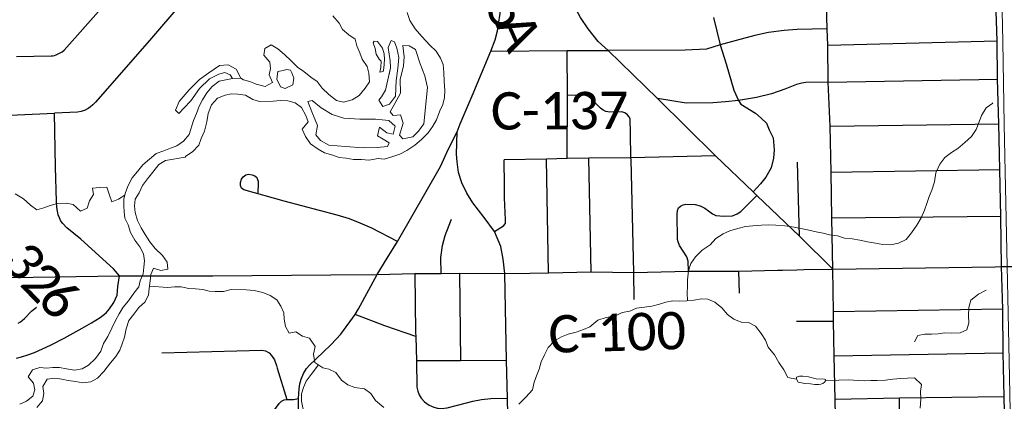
# Model space of a CAD drawing. Header units: feet. Extents: x 14.58 to 21.38, y 7.74 to 14.55.
# Tile 12 of 73: x 15.79 to 17.28, y 10.47 to 11.05. Entities that reach past the tile are written whole.
import ezdxf

# ---------------------------------------------------------------- set-up
doc = ezdxf.new("R2010")
doc.units = ezdxf.units.FT
doc.header["$LTSCALE"] = 20
doc.header["$MEASUREMENT"] = 0
doc.linetypes.add('rr2', pattern=[0])
for name, color, linetype, lineweight in [('GM_X_County_Road', 3, 'Continuous', 30), ('GM_X_County_Road_Text', 3, 'Continuous', 0), ('GM_X_Major_River', 5, 'Continuous', 13), ('GM_X_Minor_Lake', 5, 'Continuous', 0), ('GM_X_Minor_River', 5, 'Continuous', 0), ('GM_X_Rail_Line', 7, 'rr2', 13), ('GM_X_State_Route', 1, 'Continuous', 30)]:
    doc.layers.add(name, color=color, linetype=linetype, lineweight=lineweight)
doc.layers.add('GM_X_Township_Road', color=252, linetype='Continuous', lineweight=30, true_color=0x696969)
doc.layers.add('GM_X_Township_Road_Text', color=252, linetype='Continuous', lineweight=0, true_color=0x696969)
doc.styles.add('Slanted Normal (0.14) Font 31', font='dgn031.shx', dxfattribs={"height": 0.14})

msp = doc.modelspace()

# ---------------------------------------------------------------- linework, layer by layer
at = {"layer": 'GM_X_County_Road'}
for p, q in [((16.3317, 10.6667), (16.3472, 10.6917)), ((16.2614, 10.6662), (16.3317, 10.6667)), ((16.3034, 10.6147), (16.3317, 10.6667)), ((16.9803, 10.6742), (17.024, 10.675)), ((17.024, 10.675), (17.2706, 10.6785))]:
    msp.add_line(p, q, dxfattribs=at)
at = {"layer": 'GM_X_County_Road', "flags": 128}
for points in [[(16.5048, 11.006), (16.5113, 11.0233), (16.5149, 11.0366), (16.5165, 11.0468), (16.5186, 11.063), (16.5191, 11.0837), (16.5184, 11.1429), (16.5178, 11.1718), (16.5179, 11.1894)], [(17.2805, 10.6787), (17.2792, 10.755), (17.2779, 10.826), (17.2762, 10.8953), (17.2745, 10.9636), (17.2737, 11.0215), (17.272, 11.0812), (17.271, 11.1396), (17.2707, 11.1639)], [(16.4536, 10.8834), (16.4581, 10.8955), (16.4765, 10.9379), (16.5048, 11.006)], [(16.5048, 11.006), (16.6206, 11.0067), (16.6828, 11.007)], [(15.4976, 10.9189), (15.506, 10.9146), (15.5109, 10.9132), (15.5164, 10.9124), (15.5455, 10.9093), (15.5697, 10.9067), (15.5829, 10.9052), (15.5934, 10.9044), (15.6063, 10.9038), (15.6261, 10.904), (15.7854, 10.9092), (15.8418, 10.9116)], [(15.9404, 10.6646), (15.9316, 10.6752), (15.8815, 10.7202), (15.8606, 10.7375), (15.8542, 10.7442), (15.8515, 10.7478), (15.8491, 10.7527), (15.8475, 10.7574), (15.8461, 10.763), (15.8452, 10.7685), (15.8448, 10.7777), (15.8434, 10.8303), (15.8418, 10.9116)], [(16.3472, 10.6917), (16.3627, 10.7167), (16.4279, 10.8308), (16.4404, 10.8575), (16.4536, 10.8834)], [(16.526, 10.6682), (16.5235, 10.6899), (16.5197, 10.709), (16.5103, 10.7318), (16.4944, 10.7535), (16.4774, 10.7757), (16.468, 10.7903), (16.4608, 10.8057), (16.4554, 10.8216), (16.4536, 10.838), (16.4523, 10.8494), (16.4536, 10.8834)], [(15.1686, 10.6565), (15.4896, 10.6592), (15.7381, 10.6619), (15.7763, 10.662), (15.9404, 10.6646), (16.0825, 10.6648), (16.2614, 10.6662)], [(16.3317, 10.6667), (16.3891, 10.668), (16.4292, 10.6684), (16.457, 10.6689), (16.526, 10.6682), (16.5637, 10.6687)], [(16.5439, 9.7737), (16.5419, 9.8631), (16.5405, 9.9394), (16.5394, 10.0102), (16.5366, 10.1157), (16.5358, 10.1912), (16.5338, 10.2978), (16.5331, 10.3269), (16.5298, 10.4787), (16.5286, 10.5362), (16.526, 10.6682)], [(16.5637, 10.6687), (16.592, 10.6691), (16.657, 10.6705), (16.7218, 10.6698), (16.8051, 10.6715), (16.8814, 10.6716), (16.9401, 10.6732), (16.9477, 10.6734)], [(16.9477, 10.6734), (16.9693, 10.674), (16.9803, 10.6742)], [(17.2706, 10.6785), (17.2805, 10.6787), (17.2976, 10.6789), (17.3368, 10.6796)], [(17.2883, 10.2955), (17.2845, 10.4809), (17.2831, 10.5477), (17.2822, 10.6138), (17.2805, 10.6787)], [(16.2614, 10.5596), (16.2621, 10.5602), (16.2767, 10.576), (16.2986, 10.6061), (16.3034, 10.6147)], [(16.2131, 10.4376), (16.2123, 10.4784), (16.2133, 10.4929), (16.2145, 10.5005), (16.2165, 10.5079), (16.2201, 10.5164), (16.2247, 10.5237), (16.2291, 10.5291), (16.2497, 10.5488), (16.2614, 10.5596)]]:
    msp.add_lwpolyline(points, dxfattribs=at)
at = {"layer": 'GM_X_Major_River'}
msp.add_line((16.0102, 10.8397), (16.0401, 10.8451), dxfattribs=at)
at = {"layer": 'GM_X_Major_River', "flags": 128}
for points in [[(16.0401, 10.8451), (16.0412, 10.8462), (16.0513, 10.8528), (16.061, 10.8632), (16.0647, 10.8731), (16.0694, 10.8846), (16.0734, 10.8983), (16.0754, 10.9112), (16.0802, 10.9242), (16.0891, 10.9346), (16.1008, 10.9389), (16.1106, 10.941), (16.1201, 10.9404), (16.1318, 10.939), (16.1429, 10.9327), (16.1532, 10.9294), (16.1737, 10.9297), (16.185, 10.931), (16.196, 10.9304), (16.2074, 10.9272), (16.217, 10.9201), (16.2236, 10.9084), (16.2272, 10.8986), (16.2179, 10.8874), (16.223, 10.8761), (16.2307, 10.8652), (16.2422, 10.857), (16.2521, 10.8515), (16.2647, 10.8479), (16.2742, 10.8446), (16.2849, 10.8432), (16.2959, 10.8415), (16.308, 10.8413), (16.3194, 10.8403), (16.3334, 10.8428), (16.3428, 10.8418), (16.3526, 10.8449), (16.3662, 10.8493), (16.3771, 10.8552), (16.3891, 10.8633), (16.3992, 10.8718), (16.4093, 10.8818), (16.4163, 10.8922), (16.4222, 10.9017), (16.4273, 10.9151), (16.4317, 10.925), (16.4342, 10.9357), (16.4348, 10.9463), (16.4339, 10.96), (16.4333, 10.9737), (16.432, 10.9854), (16.428, 10.9952), (16.4218, 11.0061), (16.4118, 11.0151), (16.3999, 11.0282), (16.3894, 11.0399), (16.3817, 11.0527), (16.3777, 11.0648)], [(16.2645, 11.0594), (16.2741, 11.0485), (16.2792, 11.0387), (16.2888, 11.0308), (16.2984, 11.0241), (16.3012, 11.0139), (16.3055, 11.0034), (16.3091, 10.9935), (16.3168, 10.9826), (16.3193, 10.9724), (16.3202, 10.9595), (16.3139, 10.9496), (16.3046, 10.9384), (16.2937, 10.9322), (16.2809, 10.9286), (16.2703, 10.9311), (16.2587, 10.94), (16.2484, 10.9498), (16.2406, 10.9599), (16.2311, 10.9662), (16.2203, 10.9748), (16.2108, 10.9815), (16.2015, 10.9913), (16.1911, 11.0006), (16.1812, 11.0096), (16.1708, 11.0155), (16.1611, 11.01), (16.1597, 10.9998), (16.169, 10.9893)], [(16.3379, 10.9909), (16.3373, 10.9818), (16.3359, 10.9738), (16.3412, 10.975), (16.3422, 10.9803), (16.3432, 10.9933), (16.3427, 11.0016), (16.3399, 11.0103), (16.3322, 11.0208), (16.3272, 11.0211), (16.3257, 11.0185), (16.3289, 11.0101), (16.3306, 11.0014), (16.3348, 10.9939)], [(16.3447, 10.9466), (16.3387, 10.9366), (16.3347, 10.9313), (16.3405, 10.9218), (16.3507, 10.9254), (16.3596, 10.9373), (16.3607, 10.9612), (16.3635, 10.9795), (16.3647, 10.9962), (16.3619, 11.0106), (16.3583, 11.0201), (16.3534, 11.0219), (16.3486, 11.0116), (16.3515, 10.9911), (16.3521, 10.9805), (16.3501, 10.9712)], [(16.3447, 10.9466), (16.3387, 10.9366), (16.3347, 10.9313), (16.3405, 10.9218), (16.3507, 10.9254), (16.3596, 10.9373), (16.3607, 10.9612), (16.3635, 10.9795), (16.3647, 10.9962), (16.3619, 11.0106), (16.3583, 11.0201), (16.3534, 11.0219), (16.3486, 11.0116), (16.3515, 10.9911), (16.3521, 10.9805), (16.35, 10.9706)], [(16.4082, 10.9509), (16.4042, 10.9683), (16.3971, 10.9864), (16.3903, 11.0084), (16.3804, 11.0139), (16.3709, 11.0145), (16.373, 10.9975), (16.3717, 10.9834), (16.3668, 10.9628), (16.3674, 10.9423), (16.359, 10.9263), (16.3516, 10.9136), (16.3562, 10.9084), (16.3676, 10.9093), (16.3716, 10.8965), (16.3661, 10.8785), (16.3708, 10.8725), (16.3859, 10.8758), (16.3949, 10.8843), (16.4026, 10.8954)], [(16.1246, 10.9647), (16.1176, 10.9783), (16.1058, 10.9853), (16.0925, 10.984), (16.0764, 10.9732), (16.0618, 10.9627), (16.0461, 10.9469), (16.0312, 10.9296), (16.0257, 10.9162), (16.0304, 10.9114), (16.0382, 10.9191), (16.049, 10.9302), (16.062, 10.949), (16.0773, 10.9637), (16.0912, 10.9711), (16.1006, 10.9735), (16.1086, 10.9698), (16.1121, 10.9642)], [(16.169, 10.9893), (16.1699, 10.9794), (16.1677, 10.9699), (16.1729, 10.9582), (16.1616, 10.9523), (16.1483, 10.9556), (16.1383, 10.96), (16.1288, 10.9625), (16.1246, 10.9647)], [(16.3348, 10.9939), (16.3379, 10.9909)], [(16.1121, 10.9642), (16.1246, 10.9647)], [(16.1889, 10.9766), (16.1809, 10.975), (16.1796, 10.9636), (16.1851, 10.9519), (16.1923, 10.949), (16.2036, 10.9548), (16.2053, 10.9651), (16.2022, 10.973)], [(16.2022, 10.973), (16.2001, 10.9769), (16.1943, 10.9782), (16.1889, 10.9766)], [(16.3501, 10.9712), (16.3447, 10.9466)], [(16.1121, 10.9642), (16.0921, 10.9601), (16.0813, 10.9523), (16.0731, 10.9427), (16.0664, 10.932), (16.0616, 10.9224), (16.0573, 10.9114), (16.0529, 10.9007), (16.0464, 10.8793), (16.0378, 10.8693), (16.0277, 10.862), (16.0179, 10.8584), (16.0077, 10.8545), (15.996, 10.8505), (15.986, 10.8416), (15.9759, 10.8331), (15.9677, 10.8231), (15.9599, 10.8135), (15.9536, 10.8017), (15.9496, 10.791), (15.9471, 10.7815), (15.9469, 10.7712), (15.9474, 10.7617), (15.9487, 10.7522), (15.9534, 10.7421), (15.9573, 10.7307), (15.9636, 10.7187), (15.9713, 10.7085), (15.9771, 10.6983), (15.9785, 10.6874), (15.9775, 10.6778), (15.9765, 10.6676), (15.9721, 10.6573), (15.9696, 10.6477), (15.9622, 10.6381), (15.954, 10.6266), (15.9462, 10.617), (15.9399, 10.6071), (15.9344, 10.5967), (15.9289, 10.5853), (15.9226, 10.5726), (15.9163, 10.5619), (15.912, 10.5501), (15.9038, 10.539), (15.8933, 10.5289), (15.8836, 10.5235), (15.8722, 10.5214), (15.8601, 10.5232), (15.8491, 10.5253), (15.8392, 10.5255), (15.8294, 10.5246), (15.8195, 10.5252), (15.8082, 10.522), (15.8015, 10.5113), (15.81, 10.5016), (15.8117, 10.4917), (15.8088, 10.4818), (15.7991, 10.4744), (15.7893, 10.4697)], [(16.4026, 10.8954), (16.4082, 10.9509)], [(16.2388, 10.879), (16.2458, 10.87), (16.2584, 10.863), (16.2838, 10.861), (16.3104, 10.8591), (16.332, 10.8594), (16.3478, 10.8612), (16.3504, 10.8669), (16.3409, 10.8721), (16.3324, 10.8773), (16.3353, 10.8906), (16.3468, 10.8817), (16.3563, 10.8799), (16.3591, 10.8921), (16.3495, 10.9007), (16.3294, 10.9027), (16.3055, 10.9024), (16.2813, 10.9043), (16.2634, 10.9097), (16.2469, 10.9198), (16.2331, 10.931), (16.2267, 10.9293), (16.2326, 10.9135), (16.2413, 10.8931)], [(16.2413, 10.8931), (16.2388, 10.879)], [(15.8151, 10.4648), (15.8237, 10.4748), (15.8254, 10.4858), (15.8241, 10.4968), (15.8308, 10.5075), (15.8421, 10.5092), (15.8527, 10.5079), (15.8626, 10.5057), (15.8736, 10.504), (15.885, 10.5019), (15.8968, 10.5039), (15.9069, 10.5094), (15.9166, 10.5194), (15.9266, 10.5325), (15.9348, 10.5421), (15.9411, 10.552), (15.9444, 10.5616), (15.948, 10.5715), (15.9505, 10.5844), (15.9548, 10.597), (15.9623, 10.6066), (15.9697, 10.6166), (15.9794, 10.6251), (15.9845, 10.6358), (15.9855, 10.6453), (15.9869, 10.6571), (15.9879, 10.6666), (15.9923, 10.6762), (16.0033, 10.6725), (16.0139, 10.6749), (16.013, 10.6856), (16.0056, 10.6957), (15.9948, 10.7062), (15.9863, 10.7163), (15.9794, 10.7276), (15.9735, 10.7374), (15.968, 10.7487), (15.9645, 10.7608), (15.9632, 10.7711), (15.9645, 10.7809), (15.9701, 10.7905), (15.9756, 10.8016), (15.983, 10.812), (15.9912, 10.822), (16.0001, 10.8339), (16.0102, 10.8397)]]:
    msp.add_lwpolyline(points, dxfattribs=at)
at = {"layer": 'GM_X_Minor_Lake', "flags": 128}
for points in [[(17.0117, 10.5076), (16.9988, 10.5081), (16.9874, 10.511), (16.9786, 10.5124), (16.9733, 10.5123), (16.9688, 10.5108), (16.9692, 10.5077), (16.9716, 10.5032), (16.9815, 10.5011), (16.9902, 10.5008), (16.997, 10.4994), (17.0031, 10.4995)], [(17.0031, 10.4995), (17.0059, 10.5001), (17.0092, 10.5012), (17.0116, 10.5031), (17.013, 10.5053), (17.0128, 10.5071), (17.0117, 10.5076)]]:
    msp.add_lwpolyline(points, dxfattribs=at)
at = {"layer": 'GM_X_Minor_River', "flags": 128}
for points in [[(16.8034, 10.6269), (16.8028, 10.639), (16.8034, 10.6489), (16.8033, 10.6588), (16.805, 10.6721), (16.8086, 10.6832), (16.8156, 10.6935), (16.8257, 10.7035), (16.8377, 10.7117), (16.8463, 10.7213), (16.8575, 10.7283), (16.8677, 10.733), (16.8801, 10.7366), (16.8915, 10.7394), (16.9024, 10.7407), (16.9157, 10.7416), (16.9263, 10.7421), (16.9377, 10.7415), (16.9513, 10.7406), (16.9654, 10.7385), (16.9859, 10.7343), (16.9965, 10.7321), (17.0094, 10.7296), (17.0193, 10.7267), (17.0315, 10.7254), (17.0418, 10.7221), (17.0535, 10.7208), (17.0653, 10.7187), (17.0767, 10.7165), (17.0889, 10.7144), (17.0999, 10.7123), (17.1116, 10.7117), (17.1237, 10.7142), (17.1354, 10.7196), (17.1439, 10.73), (17.1517, 10.7415), (17.1584, 10.7526), (17.1635, 10.7645), (17.1671, 10.7744), (17.1707, 10.7851), (17.1744, 10.7946), (17.1784, 10.8076), (17.1808, 10.8209), (17.1867, 10.8343), (17.1945, 10.8446), (17.2046, 10.852), (17.2143, 10.8582), (17.2248, 10.8671), (17.2349, 10.8763), (17.2419, 10.8871), (17.2467, 10.8985), (17.2499, 10.9081), (17.2573, 10.9199), (17.2671, 10.9269), (17.2663, 10.9273)], [(15.9486, 10.7871), (15.9388, 10.781), (15.9286, 10.777), (15.9254, 10.7872), (15.9211, 10.7993), (15.9105, 10.7988), (15.8995, 10.7979), (15.9008, 10.788), (15.8949, 10.7784), (15.8912, 10.7674), (15.8811, 10.7631), (15.8703, 10.7732), (15.8593, 10.7749), (15.8464, 10.7743), (15.8351, 10.7715), (15.8253, 10.768), (15.8147, 10.7651), (15.8052, 10.7722), (15.7948, 10.7816), (15.7818, 10.789)], [(15.9859, 10.6489), (16.0139, 10.6469), (16.0241, 10.6478), (16.034, 10.6479), (16.0458, 10.6454), (16.056, 10.6448), (16.067, 10.6438), (16.0765, 10.6413), (16.086, 10.6407), (16.0985, 10.6408), (16.1102, 10.6437), (16.1329, 10.6432), (16.1451, 10.6423), (16.1584, 10.6394), (16.1694, 10.635), (16.1794, 10.6283), (16.1856, 10.6185), (16.1899, 10.6083), (16.1908, 10.5989), (16.1929, 10.5875), (16.1983, 10.5777), (16.2085, 10.5797), (16.2185, 10.5731), (16.2291, 10.5702), (16.2377, 10.5574), (16.2352, 10.5456), (16.2373, 10.5331), (16.2492, 10.5249), (16.2587, 10.5227), (16.2693, 10.518), (16.2779, 10.5063), (16.2874, 10.4989), (16.2981, 10.4948), (16.3129, 10.4928), (16.3225, 10.4861), (16.3295, 10.4752), (16.3418, 10.4647)], [(17.148, 10.5645), (17.1535, 10.5741), (17.1637, 10.5761), (17.1743, 10.5759), (17.1841, 10.5764), (17.1944, 10.5781), (17.2042, 10.5775), (17.2178, 10.578), (17.2276, 10.5827), (17.2309, 10.5934), (17.2303, 10.604), (17.2309, 10.6166), (17.2338, 10.6276), (17.2457, 10.6369), (17.257, 10.6427)], [(16.547, 10.4695), (16.5578, 10.4803), (16.5679, 10.4914), (16.5704, 10.5029), (16.574, 10.5128), (16.578, 10.5227), (16.5809, 10.5341), (16.586, 10.5449), (16.5916, 10.5559), (16.6012, 10.5659), (16.6118, 10.5718), (16.6223, 10.5761), (16.634, 10.5793), (16.6453, 10.5833), (16.6551, 10.5872), (16.6671, 10.5973), (16.6799, 10.6012), (16.6942, 10.6041), (16.704, 10.6088), (16.7157, 10.6112), (16.7259, 10.6155), (16.738, 10.6169), (16.749, 10.6185), (16.7607, 10.6214), (16.7705, 10.6245), (16.781, 10.6266), (16.7909, 10.626), (16.8026, 10.6269), (16.8129, 10.6278), (16.8249, 10.6295), (16.8344, 10.6292), (16.8451, 10.6248), (16.8558, 10.6159), (16.864, 10.6057), (16.8739, 10.5986), (16.885, 10.5942), (16.896, 10.594), (16.9067, 10.5881), (16.9155, 10.5772), (16.9217, 10.567), (16.9261, 10.5565), (16.9354, 10.5445), (16.9423, 10.5332), (16.9497, 10.5219), (16.9559, 10.5102), (16.9692, 10.5079)], [(16.2428, 10.5293), (16.2315, 10.5148), (16.2241, 10.5048), (16.2201, 10.4949), (16.2172, 10.4853), (16.217, 10.4743), (16.2211, 10.4546)], [(17.013, 10.5056), (17.0333, 10.506), (17.0473, 10.5065), (17.0716, 10.5054), (17.0818, 10.5059), (17.0913, 10.5056), (17.1041, 10.5062), (17.1151, 10.5075), (17.1276, 10.5088), (17.1374, 10.5093), (17.1484, 10.5095), (17.1588, 10.4994), (17.1574, 10.4891), (17.158, 10.4773), (17.1567, 10.4636)]]:
    msp.add_lwpolyline(points, dxfattribs=at)
at = {"layer": 'GM_X_Rail_Line', "ltscale": 3.78788e-07, "flags": 128}
msp.add_lwpolyline([(17.5903, 7.7517), (17.5848, 7.911), (17.581, 8.0225), (17.5758, 8.1726), (17.573, 8.2574), (17.5683, 8.4047), (17.5649, 8.4956), (17.5619, 8.592), (17.5591, 8.6753), (17.5581, 8.697), (17.5572, 8.7107), (17.5563, 8.7252), (17.5551, 8.7376), (17.5534, 8.7491), (17.5514, 8.762), (17.549, 8.7755), (17.5446, 8.7972), (17.535, 8.8368), (17.4888, 9.0407), (17.4722, 9.1125), (17.4579, 9.1755), (17.4089, 9.3888), (17.3862, 9.4897), (17.3655, 9.5784), (17.3409, 9.6871), (17.321, 9.7736), (17.3141, 9.8052), (17.3101, 9.8286), (17.3081, 9.8461), (17.3068, 9.8583), (17.3058, 9.8715), (17.3051, 9.8894), (17.297, 10.2858), (17.2916, 10.5599), (17.2847, 10.8944), (17.2823, 11.0204), (17.2775, 11.253), (17.2742, 11.4194), (17.2699, 11.6231), (17.2695, 11.6703), (17.27, 11.6813), (17.2705, 11.6926), (17.2713, 11.7046), (17.2725, 11.7152), (17.2738, 11.7263), (17.275, 11.7368), (17.2767, 11.7477), (17.2788, 11.7592), (17.2818, 11.7741), (17.286, 11.7924), (17.3464, 12.0472), (17.408, 12.3034), (17.4265, 12.386), (17.4292, 12.3992), (17.4316, 12.4129), (17.4336, 12.4263), (17.4349, 12.4387), (17.4364, 12.4551), (17.4378, 12.4818), (17.4376, 12.497), (17.4374, 12.5108), (17.4372, 12.5225), (17.4368, 12.5318), (17.4358, 12.5433), (17.4346, 12.5525), (17.4333, 12.5649), (17.432, 12.5772), (17.431, 12.5872), (17.4307, 12.5975), (17.4311, 12.6074), (17.4318, 12.6173), (17.4332, 12.6306), (17.4351, 12.6445), (17.4368, 12.6593), (17.439, 12.6759), (17.4413, 12.696), (17.4476, 12.7478), (17.4548, 12.8033), (17.458, 12.8156), (17.4632, 12.8291), (17.4694, 12.8391), (17.476, 12.848), (17.4826, 12.8555), (17.4893, 12.8621), (17.5024, 12.8742), (17.5148, 12.8846), (17.5362, 12.9019), (17.5481, 12.9119), (17.5577, 12.9203), (17.5672, 12.9287), (17.5765, 12.9376), (17.5941, 12.9552), (17.6164, 12.9804), (17.6311, 12.9983), (17.6424, 13.0135), (17.6532, 13.0286), (17.6721, 13.0574)], dxfattribs=at)
at = {"layer": 'GM_X_State_Route', "flags": 128}
msp.add_lwpolyline([(17.032, 10.2817), (17.0275, 10.4766), (17.026, 10.5433), (17.0251, 10.596), (17.0253, 10.6099), (17.024, 10.675), (17.0228, 10.752), (17.0214, 10.8221), (17.0199, 10.8919), (17.0173, 10.9589), (17.0164, 11.0151), (17.0156, 11.0396), (17.0146, 11.0757), (17.014, 11.0907), (17.0132, 11.1344), (17.0123, 11.1543), (17.0123, 11.1601), (17.0124, 11.1734)], dxfattribs=at)
at = {"layer": 'GM_X_Township_Road'}
for p, q in [((17.0164, 11.0151), (17.2737, 11.0215)), ((17.0173, 10.9589), (17.2745, 10.9636)), ((17.0199, 10.8919), (17.2762, 10.8953)), ((16.589, 10.8419), (16.5251, 10.8406)), ((16.5254, 10.8016), (16.5251, 10.8406)), ((16.6206, 10.8428), (16.589, 10.8419)), ((16.592, 10.6691), (16.589, 10.8419)), ((16.657, 10.6705), (16.6533, 10.8432)), ((16.7218, 10.6698), (16.7176, 10.8411)), ((16.9736, 10.725), (16.9704, 10.8371)), ((17.0214, 10.8221), (17.2779, 10.826)), ((17.2792, 10.755), (17.0228, 10.752)), ((16.3891, 10.668), (16.3904, 10.5784)), ((16.457, 10.6689), (16.4583, 10.5358)), ((16.7226, 10.6287), (16.7218, 10.6698)), ((16.8823, 10.6385), (16.8814, 10.6716)), ((17.2822, 10.6138), (17.0253, 10.6099)), ((16.969, 10.596), (17.0251, 10.596)), ((17.026, 10.5433), (17.2831, 10.5477)), ((16.1801, 10.5246), (16.1945, 10.4768)), ((17.1256, 10.4451), (17.1255, 10.4787))]:
    msp.add_line(p, q, dxfattribs=at)
at = {"layer": 'GM_X_Township_Road', "flags": 128}
for points in [[(17.024, 10.675), (16.9736, 10.725), (16.9086, 10.7867), (16.9029, 10.7922), (16.8459, 10.847), (16.758, 10.9341), (16.6828, 11.007), (16.6677, 11.0205), (16.6526, 11.0397), (16.6409, 11.0572), (16.6196, 11.0966), (16.6137, 11.1078), (16.6049, 11.1217), (16.5903, 11.1413), (16.5742, 11.1587), (16.5638, 11.1682), (16.5299, 11.1963), (16.518, 11.207)], [(15.7841, 10.9978), (15.8366, 10.9987), (15.8392, 10.999), (15.8419, 10.9994), (15.8445, 11.0003), (15.8475, 11.0017), (15.8504, 11.0032), (15.8532, 11.005), (15.8562, 11.0073), (15.9127, 11.0706), (15.915, 11.0736), (15.9167, 11.0762), (15.9185, 11.0801), (15.9199, 11.084), (15.9211, 11.0883), (15.922, 11.0934), (15.9232, 11.1088)], [(16.0419, 11.1115), (16.0398, 11.0929), (16.0393, 11.0895), (16.0385, 11.0866), (16.0371, 11.0827), (16.0353, 11.0792), (15.9858, 11.0219), (15.9039, 10.9286), (15.9001, 10.9245), (15.8962, 10.9212), (15.8928, 10.9188), (15.8883, 10.9163), (15.8823, 10.9142), (15.8765, 10.9133), (15.8418, 10.9116)], [(16.843, 11.0568), (16.853, 11.0153), (16.8621, 10.9865), (16.8739, 10.9464), (16.8809, 10.9312), (16.8845, 10.9254), (16.9066, 10.9117), (16.9154, 10.904), (16.9232, 10.8964), (16.9276, 10.8866), (16.9333, 10.8743), (16.9352, 10.8559), (16.934, 10.8434), (16.9303, 10.8285), (16.9225, 10.8143), (16.9145, 10.8044), (16.9029, 10.7922)], [(17.0156, 11.0396), (16.9698, 11.0386), (16.9502, 11.0371), (16.9266, 11.034), (16.9057, 11.0299), (16.8772, 11.022), (16.853, 11.0153), (16.8322, 11.0091), (16.7997, 11.0075), (16.6828, 11.007)], [(16.6206, 10.8428), (16.6213, 10.9384), (16.6206, 11.0067)], [(17.0173, 10.9589), (16.9834, 10.9584), (16.9772, 10.9574), (16.969, 10.9554), (16.9513, 10.9483), (16.931, 10.9412), (16.9083, 10.9355), (16.8962, 10.9335), (16.8809, 10.9312), (16.8613, 10.9289), (16.842, 10.9272), (16.8012, 10.927), (16.758, 10.9341)], [(16.717, 10.8815), (16.7161, 10.9033), (16.7143, 10.9069), (16.7123, 10.9094), (16.7084, 10.912), (16.7035, 10.9139), (16.6852, 10.9133), (16.6794, 10.914), (16.6754, 10.9161), (16.6712, 10.9193), (16.6562, 10.9343), (16.6519, 10.9375), (16.6465, 10.9391), (16.6213, 10.9384)], [(16.7176, 10.8411), (16.7175, 10.8441), (16.717, 10.8815)], [(16.8459, 10.847), (16.7175, 10.8441), (16.6533, 10.8432), (16.6206, 10.8428)], [(16.3627, 10.7167), (16.3237, 10.7372), (16.306, 10.7448), (16.2901, 10.7512), (16.2714, 10.7568), (16.1905, 10.7779), (16.1294, 10.7951), (16.1259, 10.798), (16.1244, 10.8017), (16.1241, 10.8064), (16.1257, 10.8114), (16.1282, 10.815), (16.1323, 10.8179), (16.1366, 10.8189), (16.1421, 10.8182), (16.1462, 10.8165), (16.1489, 10.8139), (16.1503, 10.8111), (16.1509, 10.8082), (16.1512, 10.8046), (16.1504, 10.7908)], [(16.5103, 10.7318), (16.5241, 10.7407), (16.5267, 10.7441), (16.5271, 10.7495), (16.5255, 10.7831), (16.5254, 10.8016)], [(16.8051, 10.6715), (16.8046, 10.6869), (16.8025, 10.6935), (16.7912, 10.7108), (16.7891, 10.7163), (16.7884, 10.7198), (16.7876, 10.7585), (16.7884, 10.7637), (16.7899, 10.7677), (16.7927, 10.7706), (16.7969, 10.7727), (16.8011, 10.7734), (16.815, 10.7731), (16.8228, 10.7709), (16.8298, 10.7674), (16.8352, 10.7633), (16.8415, 10.7586), (16.8465, 10.7563), (16.8586, 10.7554), (16.8717, 10.756), (16.8787, 10.7586), (16.8845, 10.7623), (16.9086, 10.7867)], [(16.4292, 10.6684), (16.4286, 10.6927), (16.4312, 10.7105), (16.4354, 10.7257), (16.4451, 10.7507)], [(15.7839, 10.5394), (15.7915, 10.5417), (15.8012, 10.5447), (15.8113, 10.5483), (15.8357, 10.5591), (15.8565, 10.57), (15.8839, 10.585), (15.8979, 10.5933), (15.911, 10.6014), (15.9203, 10.6086), (15.9252, 10.6146), (15.9317, 10.6243), (15.9368, 10.6355), (15.9379, 10.6483), (15.9404, 10.6646)], [(15.7867, 10.5928), (15.7899, 10.5948), (15.7925, 10.5968), (15.796, 10.5999), (15.8069, 10.6108), (15.8145, 10.6169)], [(16.3905, 10.5724), (16.3436, 10.5886), (16.2986, 10.6061)], [(16.3904, 10.5784), (16.3905, 10.5724), (16.3915, 10.5353), (16.3924, 10.4954), (16.3936, 10.4893), (16.3957, 10.4837), (16.3986, 10.4787), (16.4038, 10.4735), (16.4111, 10.4683), (16.4181, 10.465), (16.4238, 10.4635), (16.4297, 10.4631), (16.4381, 10.4643), (16.4678, 10.4719), (16.4772, 10.4744), (16.4903, 10.4769), (16.5047, 10.4784), (16.5298, 10.4787)], [(16.0048, 10.5479), (16.1569, 10.5518), (16.1624, 10.5506), (16.1679, 10.5478), (16.1715, 10.5439), (16.1758, 10.5369), (16.1789, 10.5284), (16.1801, 10.5246)], [(16.5286, 10.5362), (16.4583, 10.5358), (16.3915, 10.5353)], [(16.16, 10.4395), (16.1832, 10.471), (16.1868, 10.4743), (16.1905, 10.4762), (16.1945, 10.4768), (16.2049, 10.4766), (16.2123, 10.4784)], [(17.2845, 10.4809), (17.1255, 10.4787), (17.0275, 10.4766)]]:
    msp.add_lwpolyline(points, dxfattribs=at)

# ---------------------------------------------------------------- texts
at = {"layer": 'GM_X_County_Road_Text', "char_height": 0.056818, "attachment_point": 7, "line_spacing_factor": 0.8, "style": 'Slanted Normal (0.14) Font 31'}
for s, insert, rotation in [('{\\fCalibri Light|b0|i0|c0|p34;\\C256;C-137}', (16.5048, 10.886), 0.2757), ('{\\fCalibri Light|b0|i0|c0|p34;\\C256;3}', (15.7596, 10.6876), 306.5123), ('{\\fCalibri Light|b0|i0|c0|p34;\\C256;2}', (15.7872, 10.6514), 313.9344), ('{\\fCalibri Light|b0|i0|c0|p34;\\C256;6}', (15.8131, 10.6246), 315.5272), ('{\\fCalibri Light|b0|i0|c0|p34;\\C256;C-100}', (16.593, 10.5469), 1.6524)]:
    msp.add_mtext(s, dxfattribs=dict(at, insert=insert, rotation=rotation))
at = {"layer": 'GM_X_Township_Road_Text', "char_height": 0.056818, "attachment_point": 7, "line_spacing_factor": 0.8, "style": 'Slanted Normal (0.14) Font 31'}
for s, insert, rotation in [('{\\fCalibri Light|b0|i0|c0|p34;\\C256;5}', (16.4937, 11.0664), 309.1905), ('{\\fCalibri Light|b0|i0|c0|p34;\\C256;A}', (16.5112, 11.0467), 294.2658)]:
    msp.add_mtext(s, dxfattribs=dict(at, insert=insert, rotation=rotation))

doc.saveas('drawing.dxf')
